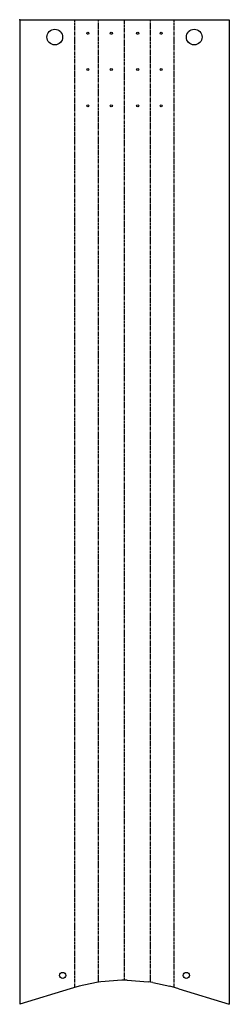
# Model space of a CAD drawing. Header units: millimetres. Extents: x 0 to 694, y 0 to 3256.
import ezdxf

# ---------------------------------------------------------------- set-up
doc = ezdxf.new("R2010")
doc.units = ezdxf.units.MM
doc.header["$PDSIZE"] = -1
doc.linetypes.add('SLD-İki-Kısa-Kesik-Çizgili-Uzun-Kesik-Çizgi', pattern=[15.748, 8.128, -1.524, 1.524, -1.524, 1.524, -1.524])
doc.linetypes.add('SLD-Sürekli', pattern=[0])

msp = doc.modelspace()

# ---------------------------------------------------------------- linework, layer by layer
at = {"color": 7, "linetype": 'SLD-Sürekli', "lineweight": 25}
for p, q in [((0.4, 3255.6), (0.4, 0.4)), ((0.4, 3255.6), (693.8, 3255.6)), ((693.8, 3255.6), (693.8, 0.4)), ((254, 72), (197.2, 60.9)), ((268.8, 74.5), (254, 72)), ((338.2, 80), (268.8, 74.5)), ((356, 80), (338.2, 80)), ((356, 80), (425.4, 74.5)), ((440.3, 72), (425.4, 74.5)), ((440.3, 72), (497, 60.9)), ((167.6, 51.5), (0.4, 0.4)), ((197.2, 60.9), (167.6, 51.5)), ((526.6, 51.5), (497, 60.9)), ((526.6, 51.5), (693.8, 0.4))]:
    msp.add_line(p, q, dxfattribs=at)
at = {"color": 7, "linetype": 'SLD-İki-Kısa-Kesik-Çizgili-Uzun-Kesik-Çizgi'}
for p, q in [((182.4, 56.2), (182.4, 3255.6)), ((261.4, 73.2), (261.4, 3255.6)), ((347.1, 80), (347.1, 3255.6)), ((432.8, 73.2), (432.8, 3255.6)), ((511.8, 56.2), (511.8, 3255.6))]:
    msp.add_line(p, q, dxfattribs=at)
at = {"color": 7, "linetype": 'SLD-Sürekli', "lineweight": 25}
for centre, radius in [((116.5, 3198.1), 26), ((577.7, 3198.1), 26), ((225.6, 3210.6), 3.4), ((303.5, 3210.6), 3.4), ((390.7, 3210.6), 3.4), ((468.6, 3210.6), 3.4), ((225.6, 3090.6), 3.4), ((303.5, 3090.6), 3.4), ((390.7, 3090.6), 3.4), ((468.6, 3090.6), 3.4), ((225.6, 2970.6), 3.4), ((303.5, 2970.6), 3.4), ((390.7, 2970.6), 3.4), ((468.6, 2970.6), 3.4), ((142.6, 96.1), 10), ((551.6, 96.1), 10)]:
    msp.add_circle(centre, radius, dxfattribs=at)
at = {"color": 7, "linetype": 'SLD-Sürekli'}
msp.add_point((0.4, 3255.6), dxfattribs=at)

doc.saveas('drawing.dxf')
